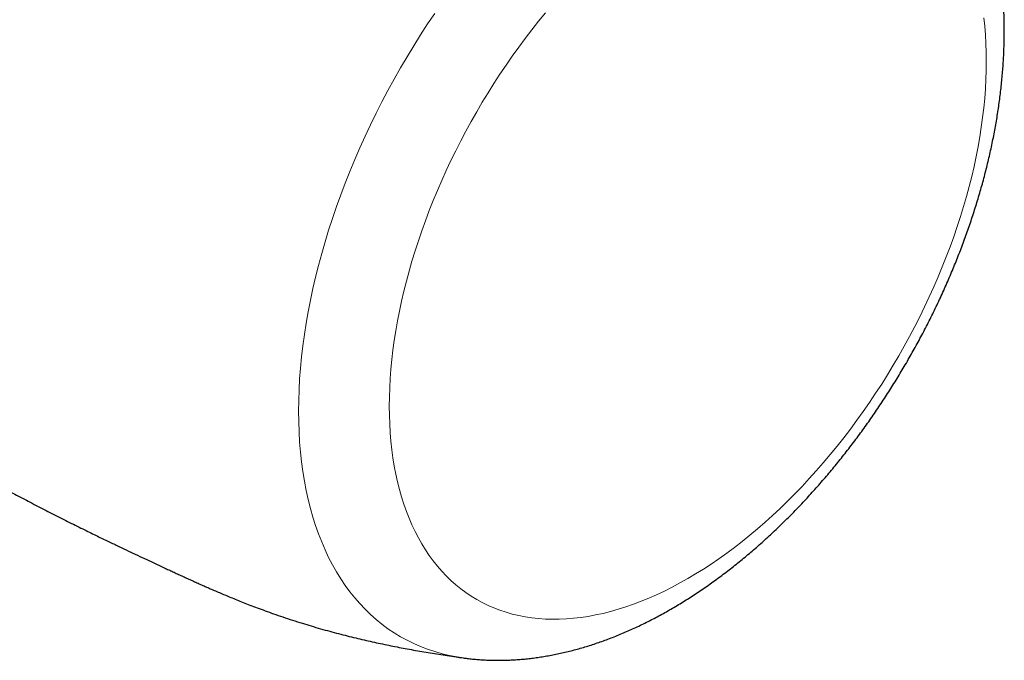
# Model space of a CAD drawing. Header units: millimetres. Extents: x 8 to 802, y 12 to 847.
# Tile 9 of 27: x 750 to 792, y 150 to 177. Entities that reach past the tile are written whole.
import ezdxf

# ---------------------------------------------------------------- set-up
doc = ezdxf.new("R2010")
doc.units = ezdxf.units.MM

msp = doc.modelspace()

# ---------------------------------------------------------------- linework, layer by layer
at = {"color": 252, "linetype": 'Continuous', "lineweight": 0, "flags": 128}
for points in [[(768.647, 149.807), (768.387, 149.848), (768.063, 149.91), (767.746, 149.986), (767.435, 150.075), (767.129, 150.177), (766.83, 150.291), (766.538, 150.418), (766.253, 150.558), (765.974, 150.711), (765.703, 150.876), (765.439, 151.053), (765.183, 151.242), (764.935, 151.444), (764.694, 151.658), (764.461, 151.883), (764.237, 152.12), (764.021, 152.368), (763.814, 152.628), (763.615, 152.899), (763.425, 153.181), (763.244, 153.474), (763.072, 153.777), (762.909, 154.091), (762.756, 154.415), (762.612, 154.749), (762.477, 155.092), (762.352, 155.445), (762.237, 155.807), (762.132, 156.178), (762.036, 156.558), (761.95, 156.946), (761.874, 157.343), (761.809, 157.747), (761.753, 158.159), (761.707, 158.578), (761.672, 159.005), (761.646, 159.438), (761.631, 159.878), (761.626, 160.324), (761.631, 160.775), (761.646, 161.233), (761.672, 161.695), (761.707, 162.163), (761.753, 162.635), (761.809, 163.111), (761.874, 163.592), (761.95, 164.076), (762.036, 164.563), (762.132, 165.053), (762.237, 165.546), (762.352, 166.041), (762.477, 166.538), (762.612, 167.037), (762.756, 167.537), (762.909, 168.038), (763.072, 168.54), (763.244, 169.041), (763.425, 169.543), (763.615, 170.044), (763.814, 170.545), (764.021, 171.044), (764.237, 171.542), (764.461, 172.038), (764.694, 172.532), (764.935, 173.023), (765.183, 173.512), (765.439, 173.997), (765.703, 174.479), (765.974, 174.957), (766.253, 175.431), (766.538, 175.901), (766.83, 176.365), (767.129, 176.825), (767.435, 177.279)], [(790.84, 177.089), (790.88, 176.729), (790.91, 176.363), (790.932, 175.992), (790.945, 175.615), (790.949, 175.233), (790.945, 174.846), (790.932, 174.454), (790.91, 174.057), (790.88, 173.656), (790.84, 173.252), (790.793, 172.843), (790.736, 172.431), (790.671, 172.017), (790.598, 171.599), (790.516, 171.179), (790.425, 170.756), (790.326, 170.331), (790.219, 169.905), (790.104, 169.478), (789.981, 169.049), (789.849, 168.62), (789.709, 168.19), (789.562, 167.759), (789.407, 167.329), (789.244, 166.9), (789.074, 166.471), (788.896, 166.043), (788.711, 165.616), (788.519, 165.191), (788.319, 164.767), (788.113, 164.346), (787.9, 163.927), (787.68, 163.511), (787.454, 163.098), (787.221, 162.688), (786.983, 162.282), (786.738, 161.879), (786.488, 161.481), (786.231, 161.087), (785.97, 160.698), (785.703, 160.313), (785.431, 159.934), (785.154, 159.561), (784.872, 159.193), (784.585, 158.831), (784.295, 158.475), (784, 158.125), (783.701, 157.783), (783.398, 157.447), (783.092, 157.118), (782.783, 156.797), (782.47, 156.483), (782.155, 156.177), (781.836, 155.88), (781.516, 155.59), (781.193, 155.309), (780.868, 155.036), (780.541, 154.773), (780.213, 154.518), (779.883, 154.272), (779.552, 154.036), (779.22, 153.809), (778.888, 153.592), (778.555, 153.385), (778.221, 153.188), (777.888, 153), (777.555, 152.823), (777.223, 152.656), (776.891, 152.5), (776.56, 152.354), (776.23, 152.219), (775.902, 152.095), (775.575, 151.981), (775.25, 151.878), (774.927, 151.787), (774.607, 151.706), (774.288, 151.636), (773.973, 151.578), (773.66, 151.531), (773.351, 151.495), (773.045, 151.47), (772.742, 151.456), (772.443, 151.454), (772.148, 151.463), (771.857, 151.483), (771.571, 151.514), (771.289, 151.557), (771.012, 151.611), (770.74, 151.676), (770.473, 151.752), (770.211, 151.839), (769.955, 151.937), (769.705, 152.046), (769.46, 152.166), (769.221, 152.297), (768.989, 152.438), (768.763, 152.59), (768.543, 152.753), (768.33, 152.925), (768.124, 153.109), (767.924, 153.302), (767.732, 153.505), (767.547, 153.718), (767.369, 153.941), (767.199, 154.173), (767.036, 154.415), (766.881, 154.666), (766.733, 154.926), (766.594, 155.195), (766.462, 155.472), (766.339, 155.758), (766.224, 156.053), (766.116, 156.355), (766.018, 156.666), (765.927, 156.984), (765.845, 157.31), (765.772, 157.642), (765.707, 157.982), (765.65, 158.329), (765.602, 158.682), (765.563, 159.042), (765.533, 159.407), (765.511, 159.778), (765.498, 160.155), (765.494, 160.538), (765.498, 160.925), (765.511, 161.317), (765.533, 161.713), (765.563, 162.114), (765.602, 162.519), (765.65, 162.927), (765.707, 163.339), (765.772, 163.754), (765.845, 164.172), (765.927, 164.592), (766.018, 165.015), (766.116, 165.439), (766.224, 165.865), (766.339, 166.293), (766.462, 166.722), (766.594, 167.151), (766.733, 167.581), (766.881, 168.011), (767.036, 168.441), (767.199, 168.871), (767.369, 169.3), (767.547, 169.728), (767.732, 170.155), (767.924, 170.58), (768.124, 171.003), (768.33, 171.425), (768.543, 171.843), (768.763, 172.26), (768.989, 172.673), (769.221, 173.083), (769.46, 173.489), (769.705, 173.891), (769.955, 174.29), (770.211, 174.684), (770.473, 175.073), (770.74, 175.457), (771.012, 175.836), (771.289, 176.21), (771.571, 176.578), (771.857, 176.94), (772.148, 177.296)]]:
    msp.add_lwpolyline(points, dxfattribs=at)
at = {"color": 7, "linetype": 'Continuous', "lineweight": 30}
for points, knots in [([(768.648, 149.807), (768.702, 149.8), (768.834, 149.782), (769.046, 149.759), (769.284, 149.737), (769.525, 149.721), (769.767, 149.711), (770.011, 149.705), (770.257, 149.705), (770.505, 149.71), (770.753, 149.721), (771.004, 149.737), (771.256, 149.759), (771.509, 149.786), (771.763, 149.818), (772.019, 149.856), (772.275, 149.899), (772.533, 149.948), (772.792, 150.002), (773.051, 150.062), (773.312, 150.127), (773.573, 150.198), (773.834, 150.274), (774.096, 150.355), (774.359, 150.442), (774.622, 150.534), (774.884, 150.631), (775.148, 150.734), (775.411, 150.842), (775.673, 150.955), (775.936, 151.073), (776.199, 151.196), (776.461, 151.325), (776.722, 151.458), (776.984, 151.596), (777.244, 151.739), (777.504, 151.886), (777.763, 152.038), (778.021, 152.195), (778.278, 152.357), (778.534, 152.523), (778.79, 152.693), (779.044, 152.868), (779.296, 153.047), (779.548, 153.23), (779.798, 153.417), (780.047, 153.609), (780.295, 153.804), (780.541, 154.004), (780.785, 154.207), (781.028, 154.414), (781.27, 154.625), (781.51, 154.84), (781.748, 155.058), (781.984, 155.28), (782.218, 155.505), (782.451, 155.733), (782.682, 155.965), (782.911, 156.201), (783.137, 156.439), (783.362, 156.681), (783.585, 156.926), (783.806, 157.174), (784.024, 157.425), (784.24, 157.678), (784.454, 157.935), (784.666, 158.195), (784.875, 158.457), (785.083, 158.721), (785.287, 158.989), (785.489, 159.259), (785.689, 159.531), (785.886, 159.806), (786.081, 160.083), (786.273, 160.362), (786.462, 160.644), (786.649, 160.927), (786.833, 161.213), (787.014, 161.501), (787.192, 161.79), (787.368, 162.082), (787.54, 162.375), (787.71, 162.67), (787.877, 162.967), (788.04, 163.265), (788.201, 163.565), (788.358, 163.866), (788.513, 164.169), (788.664, 164.473), (788.812, 164.778), (788.957, 165.084), (789.098, 165.391), (789.237, 165.7), (789.371, 166.009), (789.503, 166.32), (789.631, 166.631), (789.755, 166.943), (789.876, 167.255), (789.994, 167.569), (790.108, 167.883), (790.218, 168.197), (790.325, 168.512), (790.428, 168.827), (790.528, 169.142), (790.623, 169.458), (790.715, 169.773), (790.803, 170.089), (790.888, 170.405), (790.968, 170.721), (791.044, 171.037), (791.117, 171.352), (791.186, 171.667), (791.25, 171.982), (791.311, 172.296), (791.367, 172.61), (791.42, 172.924), (791.468, 173.237), (791.512, 173.549), (791.552, 173.86), (791.588, 174.17), (791.619, 174.48), (791.646, 174.788), (791.669, 175.096), (791.687, 175.402), (791.701, 175.707), (791.711, 176.011), (791.716, 176.313), (791.717, 176.614), (791.714, 176.913), (791.705, 177.21), (791.693, 177.506), (791.675, 177.799), (791.654, 178.091), (791.627, 178.381), (791.596, 178.668), (791.561, 178.953), (791.52, 179.235), (791.476, 179.516), (791.426, 179.793), (791.372, 180.068), (791.314, 180.339), (791.251, 180.608), (791.183, 180.874), (791.111, 181.136), (791.035, 181.395), (790.954, 181.651), (790.868, 181.903), (790.778, 182.152), (790.684, 182.397), (790.586, 182.638), (790.483, 182.876), (790.376, 183.109), (790.265, 183.339), (790.15, 183.564), (790.031, 183.786), (789.908, 184.003), (789.782, 184.216), (789.651, 184.424), (789.523, 184.62), (789.437, 184.744), (789.397, 184.801)], [0, 0, 0, 0, 0.003975, 0.009827, 0.015702, 0.021601, 0.027525, 0.033475, 0.039452, 0.045455, 0.051485, 0.057542, 0.063627, 0.069738, 0.075877, 0.082042, 0.088232, 0.094448, 0.100688, 0.106951, 0.113237, 0.119543, 0.12587, 0.132216, 0.138579, 0.144958, 0.151351, 0.157758, 0.164177, 0.170607, 0.177046, 0.183492, 0.189946, 0.196405, 0.202869, 0.209336, 0.215806, 0.222277, 0.228749, 0.235221, 0.241692, 0.248162, 0.25463, 0.261096, 0.267559, 0.274019, 0.280475, 0.286928, 0.293378, 0.299823, 0.306264, 0.312701, 0.319134, 0.325562, 0.331987, 0.338407, 0.344823, 0.351235, 0.357643, 0.364047, 0.370447, 0.376843, 0.383236, 0.389625, 0.396011, 0.402394, 0.408774, 0.415151, 0.421526, 0.427898, 0.434268, 0.440635, 0.447001, 0.453364, 0.459727, 0.466088, 0.472447, 0.478806, 0.485163, 0.49152, 0.497877, 0.504233, 0.51059, 0.516946, 0.523303, 0.52966, 0.536017, 0.542376, 0.548735, 0.555096, 0.561458, 0.567822, 0.574187, 0.580555, 0.586924, 0.593296, 0.599671, 0.606048, 0.612428, 0.618811, 0.625197, 0.631587, 0.63798, 0.644377, 0.650778, 0.657183, 0.663592, 0.670005, 0.676422, 0.682844, 0.68927, 0.695701, 0.702137, 0.708577, 0.715022, 0.721472, 0.727926, 0.734384, 0.740847, 0.747315, 0.753786, 0.760261, 0.766739, 0.77322, 0.779704, 0.786191, 0.792679, 0.799168, 0.805657, 0.812146, 0.818634, 0.825119, 0.8316, 0.838077, 0.844549, 0.851014, 0.857471, 0.863918, 0.870354, 0.876779, 0.88319, 0.889585, 0.895965, 0.902326, 0.908668, 0.914989, 0.921289, 0.927566, 0.933818, 0.940046, 0.946247, 0.952422, 0.95857, 0.964691, 0.970783, 0.976848, 0.982885, 0.988894, 0.994875, 1, 1, 1, 1]), ([(742.828, 160.608), (742.969, 160.523), (743.337, 160.299), (743.93, 159.943), (744.604, 159.543), (745.27, 159.153), (745.93, 158.772), (746.584, 158.398), (747.236, 158.032), (747.887, 157.671), (748.539, 157.315), (749.194, 156.962), (749.855, 156.612), (750.523, 156.264), (751.193, 155.92), (751.856, 155.586), (752.471, 155.281), (753.024, 155.01), (753.51, 154.775), (753.956, 154.561), (754.367, 154.366), (754.763, 154.179), (755.143, 154.001), (755.512, 153.829), (755.809, 153.691), (756.042, 153.582), (756.226, 153.497), (756.412, 153.411), (756.604, 153.323), (756.797, 153.234), (756.992, 153.145), (757.19, 153.056), (757.392, 152.965), (757.599, 152.873), (757.81, 152.78), (758.029, 152.685), (758.255, 152.588), (758.49, 152.489), (758.736, 152.387), (758.995, 152.281), (759.268, 152.172), (759.56, 152.058), (759.872, 151.939), (760.209, 151.815), (760.572, 151.685), (760.961, 151.551), (761.37, 151.415), (761.773, 151.287), (762.172, 151.166), (762.56, 151.052), (762.95, 150.943), (763.328, 150.842), (763.698, 150.747), (764.06, 150.658), (764.417, 150.574), (764.771, 150.494), (765.123, 150.418), (765.474, 150.345), (765.824, 150.274), (766.176, 150.207), (766.529, 150.142), (766.884, 150.08), (767.242, 150.019), (767.604, 149.961), (767.971, 149.904), (768.319, 149.853), (768.545, 149.821), (768.647, 149.807)], [0, 0, 0, 0, 0.018342, 0.047923, 0.076853, 0.105286, 0.133289, 0.160938, 0.188318, 0.215521, 0.242653, 0.269793, 0.297044, 0.324486, 0.352097, 0.379445, 0.405734, 0.427403, 0.447196, 0.465382, 0.482226, 0.497955, 0.514315, 0.529651, 0.544137, 0.551819, 0.559264, 0.56709, 0.574835, 0.582535, 0.590225, 0.59793, 0.605683, 0.613519, 0.621475, 0.629594, 0.63792, 0.646503, 0.6554, 0.664681, 0.674424, 0.684724, 0.69569, 0.707442, 0.720082, 0.733627, 0.747892, 0.762427, 0.775189, 0.788942, 0.802246, 0.81515, 0.827746, 0.840117, 0.852336, 0.864461, 0.876545, 0.888627, 0.900737, 0.912913, 0.925187, 0.93759, 0.950151, 0.962898, 0.975859, 0.989059, 1, 1, 1, 1])]:
    msp.add_open_spline(points, degree=3, knots=knots, dxfattribs=at)

doc.saveas('drawing.dxf')
